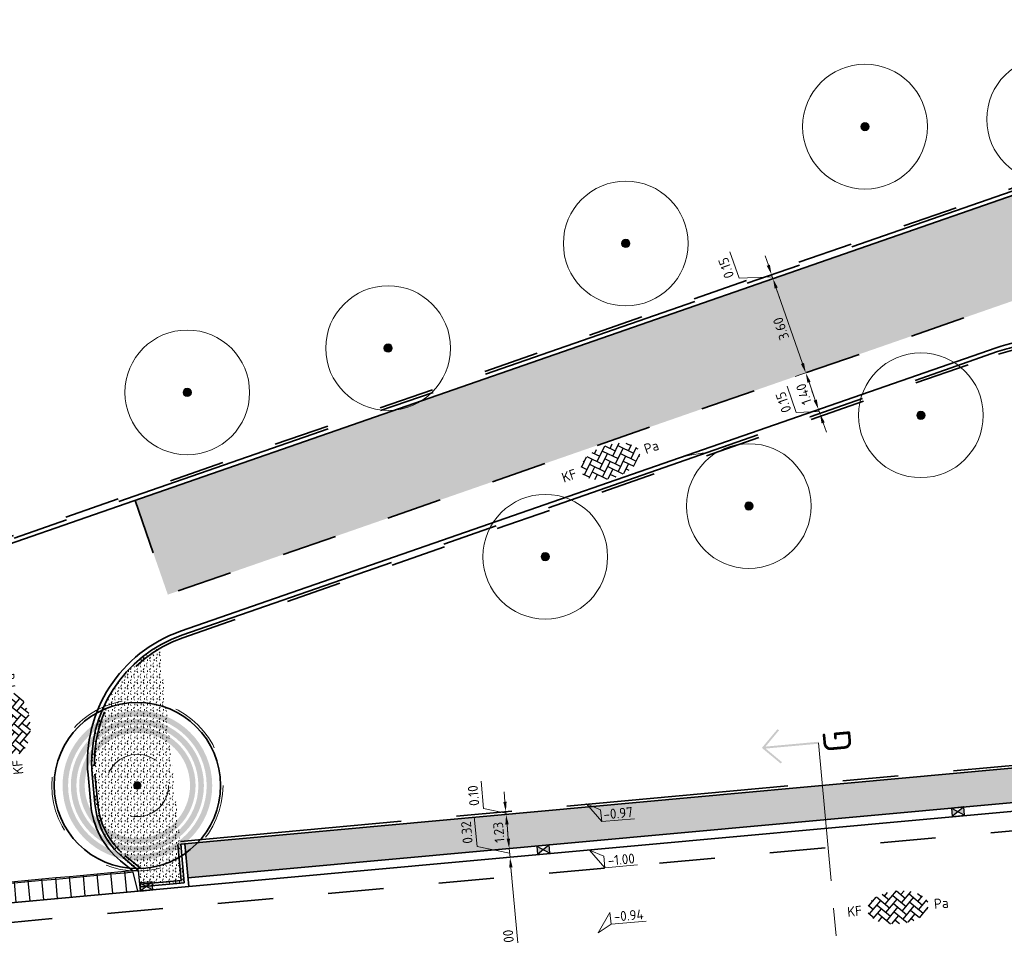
# Model space of a CAD drawing. Header units: metres. Extents: x 126075 to 126745, y 502461 to 502767.
# Tile 90 of 94: x 126620 to 126656, y 502716 to 502749. Entities that reach past the tile are written whole.
import ezdxf
from ezdxf.enums import TextEntityAlignment as Align

# ---------------------------------------------------------------- set-up
doc = ezdxf.new("R2010")
doc.units = ezdxf.units.M
doc.header["$PDSIZE"] = 1
for name, pattern in [('NLCS-HIDDEN', [4, 2, -2]), ('VH-OPSLUITBAND_VARIANT01-SO', [14, 8, -2, 2, -2]), ('VH-TROTTOIRBAND-SO', [15, 5, -2, 2, -2, 2, -2]), ('ZZ-CENTER-SO', [8, 5, -1, 1, -1]), ('ZZ-HIDDEN-SO', [4, 2, -2])]:
    doc.linetypes.add(name, pattern=pattern)
doc.layers.get('0').update_dxf_attribs({"linetype": 'CONTINUOUS'})
doc.layers.get('DEFPOINTS').update_dxf_attribs({"linetype": 'CONTINUOUS'})
for name, color, linetype, lineweight in [('B-WE-GR-BOOM-S', 90, 'CONTINUOUS', 18), ('N-WE-GR-BEPLANTING-A-200', 92, 'CONTINUOUS', 18), ('N-WE-RI-HWA_KOLK-S-200', 154, 'CONTINUOUS', 25), ('N-WE-VH-GOOT_BSS_ACHTERKANT-G', 170, 'CONTINUOUS', 35), ('N-WE-VH-GOOT_BSS_VOORKANT-G', 170, 'CONTINUOUS', 35), ('N-WE-VH-HALFVERHARDING_GRASBETONSTEEN-A-200', 132, 'CONTINUOUS', 18), ('N-WE-VH-KANTOPSLUITING_BETONRUG-G', 7, 'ZZ-HIDDEN-SO', 35), ('N-WE-VH-KANTOPSLUITING_ELEMENT_INRIT_130 150-S', 40, 'CONTINUOUS', 25), ('N-WE-VH-KANTOPSLUITING_OPSLUITBAND_150X250-G', 150, 'VH-OPSLUITBAND_VARIANT01-SO', 35), ('N-WE-VH-KANTOPSLUITING_TROTTOIRBAND_130X150_250-G', 210, 'VH-TROTTOIRBAND-SO', 35), ('N-WE-VH-KANTOPSLUITING_VOORKANTBAND-G', 50, 'CONTINUOUS', 35), ('N-WE-VH-MATERIAALGRENS-G', 7, 'ZZ-HIDDEN-SO', 35), ('N-WE-VH-OPENVERHARDING_BETONSTRAATSTEEN_KEIFORMAAT_KEPERVERBAND-S-200', 252, 'CONTINUOUS', 25), ('N-XX-GR-BOOM-T25', 7, 'CONTINUOUS', 25), ('N01-WE-GR-BOOM-S', 90, 'CONTINUOUS', 25), ('X-XX-AL-HOOGTELABEL-S-200', 7, 'CONTINUOUS', 18), ('X-XX-AL-M', 7, 'CONTINUOUS', 18), ('X-XX-AL-VERWIJZING-S-200', 7, 'CONTINUOUS', 18), ('X-XX-AL-VERWIJZING_DOORSNEDE-G', 7, 'ZZ-CENTER-SO', 18)]:
    doc.layers.add(name, color=color, linetype=linetype, lineweight=lineweight)
doc.layers.add('N-GV-GR-BOOM-BESCHERMDEWORTELRUIMTE-GN', color=7, linetype='NLCS-HIDDEN', lineweight=0, plot=False)
doc.layers.add('N-GV-GR-BOOM_SOORT-V', color=7, linetype='CONTINUOUS', lineweight=18, true_color=0x025a01)
doc.layers.add('N-WE-OG-WEG_PARKEERPLAATS-V', color=7, linetype='CONTINUOUS', lineweight=18, true_color=0xcdcdcd)
doc.styles.add('NLCS-ISO', font='NLCS-ISO.ttf')
doc.styles.add('NLCS-ISO-M200-T18', font='NLCS-ISO.ttf', dxfattribs={"height": 0.36})
doc.styles.add('NLCS-ISO-M200-T25', font='NLCS-ISO.ttf', dxfattribs={"height": 0.5})
doc.dimstyles.new('NLCS-M200-T18-PIJL_L2_H1', dxfattribs={"dimscale": 0.2, "dimtxt": 2.5, "dimasz": 1.8, "dimexe": 2, "dimexo": 2, "dimgap": 0.7, "dimtad": 1, "dimzin": 0, "dimdsep": 46, "dimtxsty": 'NLCS-ISO-M200-T18', "dimcen": 0, "dimdle": 2, "dimclrd": 256, "dimclre": 256, "dimclrt": 10, "dimadec": 1, "dimazin": 0, "dimtfac": 1, "dimtdec": 3, "dimtofl": 0, "dimtmove": 0, "dimatfit": 3, "dimfxl": 2, "dimfxlon": 1, "dimtfillclr": 256, "dimtolj": 1, "dimtzin": 0, "dimlwd": -1, "dimlwe": -1, "dimarcsym": 0})
pattern_1 = [(0, (0, 0), (0, 6.985), [5.08, -1.905]), (90, (0, 0), (-6.985, 4e-16), [5.08, -1.905])]

# ---------------------------------------------------------------- blocks, each defined once
blk = doc.blocks.new('SVH-INRITELEMENT_130 150_180X750X500_LINKS')
for p, q in [((0, 0), (0, 0.75)), ((0, 0.75), (0.5, 0.75)), ((0.5, 0), (0.5, 0.75)), ((0.095, 0), (0.2, 0.7)), ((0.2, 0.7), (0.5, 0.7)), ((0, 0), (0.5, 0))]:
    blk.add_line(p, q)
blk = doc.blocks.new('SVH-INRITELEMENT_130 150_180X750X500_MIDDEN')
for p, q in [((0, 0), (0, 0.75)), ((0.5, 0.75), (0, 0.75)), ((0.5, 0), (0.5, 0.75)), ((0.5, 0.7), (0, 0.7)), ((0.5, 0), (0, 0))]:
    blk.add_line(p, q)
blk = doc.blocks.new('SVH-INRITELEMENT_130 150_180X750X500_RECHTS')
for p, q in [((0, 0), (0, 0.75)), ((0.5, 0.75), (0, 0.75)), ((0.5, 0), (0.5, 0.75)), ((0.3, 0.7), (0, 0.7)), ((0.405, 0), (0.3, 0.7)), ((0.5, 0), (0, 0))]:
    blk.add_line(p, q)
blk = doc.blocks.new('*U38')
at = {"layer": 'N-WE-VH-KANTOPSLUITING_ELEMENT_INRIT_130 150-S'}
for name, p in [('SVH-INRITELEMENT_130 150_180X750X500_LINKS', (0, 0)), ('SVH-INRITELEMENT_130 150_180X750X500_MIDDEN', (0.5, 0)), ('SVH-INRITELEMENT_130 150_180X750X500_MIDDEN', (1, 0)), ('SVH-INRITELEMENT_130 150_180X750X500_MIDDEN', (1.5, 0)), ('SVH-INRITELEMENT_130 150_180X750X500_MIDDEN', (2, 0)), ('SVH-INRITELEMENT_130 150_180X750X500_MIDDEN', (2.5, 0)), ('SVH-INRITELEMENT_130 150_180X750X500_MIDDEN', (3, 0)), ('SVH-INRITELEMENT_130 150_180X750X500_MIDDEN', (3.5, 0)), ('SVH-INRITELEMENT_130 150_180X750X500_MIDDEN', (4, 0)), ('SVH-INRITELEMENT_130 150_180X750X500_MIDDEN', (4.5, 0)), ('SVH-INRITELEMENT_130 150_180X750X500_MIDDEN', (5, 0)), ('SVH-INRITELEMENT_130 150_180X750X500_MIDDEN', (5.5, 0)), ('SVH-INRITELEMENT_130 150_180X750X500_MIDDEN', (6, 0)), ('SVH-INRITELEMENT_130 150_180X750X500_MIDDEN', (6.5, 0)), ('SVH-INRITELEMENT_130 150_180X750X500_MIDDEN', (7, 0)), ('SVH-INRITELEMENT_130 150_180X750X500_RECHTS', (7.5, 0))]:
    blk.add_blockref(name, p, dxfattribs=at)
blk = doc.blocks.new('SVH-BSS_KEIFORMAAT_KEPER-SO')
for p, q in [((-5.2, 0.74), (-3.76, 2.18)), ((-3.7, 2.21), (-1.48, 0)), ((-2.62, 2.62), (-1.48, 1.48)), ((-2.23, 0.74), (0.01, 2.97)), ((-2.23, 2.23), (-1.61, 2.85)), ((-0.74, 2.23), (1.48, 0)), ((-0.01, 2.97), (1.48, 1.48)), ((0.74, 2.23), (1.39, 2.88)), ((0.74, 0.74), (2.62, 2.62)), ((2.23, 2.23), (4.45, 0)), ((3.76, 2.18), (4.45, 1.48)), ((3.76, 2.18), (4.45, 1.48)), ((-5.3, 0.84), (-4.45, 0)), ((-5.2, -0.74), (-2.97, 1.48)), ((-4.61, 1.64), (-4.45, 1.48)), ((-4.61, -1.64), (-2.97, 0)), ((-3.71, 0.74), (-1.48, -1.48)), ((-2.23, -0.74), (0, 1.48)), ((-2.23, -2.23), (0, 0)), ((-0.74, 0.74), (1.48, -1.48)), ((0.74, -0.74), (2.97, 1.48)), ((0.74, -2.23), (2.97, 0)), ((2.23, 0.74), (4.45, -1.48)), ((3.71, 0.74), (4.61, 1.64)), ((3.71, -0.74), (5.3, 0.84)), ((5.2, 0.74), (5.45, 0.49)), ((-5.45, -0.49), (-4.45, -1.48)), ((-3.71, -0.74), (-1.61, -2.85)), ((-3.7, -2.21), (-2.97, -1.48)), ((-1.39, -2.88), (0, -1.48)), ((-0.74, -0.74), (1.39, -2.88)), ((1.61, -2.85), (2.97, -1.48)), ((2.23, -0.74), (3.7, -2.21)), ((3.76, -2.18), (5.45, -0.49)), ((5.2, -0.74), (5.3, -0.84)), ((-0.74, -2.23), (0.01, -2.97)), ((-0.01, -2.97), (0, -2.97)), ((2.23, -2.23), (2.62, -2.62))]:
    blk.add_line(p, q)
at = {"style": 'NLCS-ISO'}
blk.add_attdef('FORMAAT', text='', height=1.8, dxfattribs=at).set_placement((-6.53, 0), align=Align.MIDDLE_RIGHT)
blk.add_attdef('KLEUR', text='', height=1.8, dxfattribs=at).set_placement((6.53, 0), align=Align.MIDDLE_LEFT)
at = {"style": 'NLCS-ISO', "flags": 1}
blk.add_attdef('FUNCTIE', text='', height=1.8, dxfattribs=at).set_placement((0, -3.98), align=Align.TOP_CENTER)
blk = doc.blocks.new('N-SGR-BOOM_BOL_3E')
h = blk.add_hatch(color=256)
h.dxf.hatch_style = 1
edge = h.paths.add_edge_path()
edge.add_arc((0, 0), 0.15, 0, 360)
at = {"layer": 'N-GV-GR-BOOM_SOORT-V', "transparency": 33554495}
h = blk.add_hatch(color=256, dxfattribs=at)
h.dxf.hatch_style = 1
h.paths.add_polyline_path([(-2.7, 0, 1), (2.7, 0, 1)])
h.paths.add_polyline_path([(2.5, 0, -1), (-2.5, 0, -1)], flags=16)
h.paths.add_polyline_path([(1.125, 0, -1), (-1.125, 0, -1)], flags=0)
h.paths.add_polyline_path([(-1.125, -1.9), (1.125, -1.9), (1.125, -1.15), (-1.125, -1.15)], flags=8)
h = blk.add_hatch(color=256, dxfattribs=at)
h.dxf.hatch_style = 1
edge = h.paths.add_edge_path(flags=16)
edge.add_arc((0, 0), 2.2, 0, 360)
edge = h.paths.add_edge_path()
edge.add_arc((0, 0), 2.4, 0, 360)
h = blk.add_hatch(color=256, dxfattribs=at)
h.dxf.hatch_style = 1
edge = h.paths.add_edge_path()
edge.add_arc((0, 0), 2.1, 0, 360)
edge = h.paths.add_edge_path(flags=16)
edge.add_arc((0, 0), 1.9, 0, 360)
at = {"lineweight": 35}
blk.add_circle((0, 0), 3, dxfattribs=at)
at = {"layer": 'N-GV-GR-BOOM-BESCHERMDEWORTELRUIMTE-GN'}
for radius in [3.09, 1.125]:
    blk.add_circle((0, 0), radius, dxfattribs=at)
at = {"layer": 'N-XX-GR-BOOM-T25', "style": 'NLCS-ISO-M200-T25'}
blk.add_attdef('SOORT', text='', height=0.5, dxfattribs=at).set_placement((0, -1.525), align=Align.MIDDLE_CENTER)
blk = doc.blocks.new('*D97')
at = {"layer": 'DEFPOINTS', "color": 0, "transparency": 16777216}
for p in [(126637.813, 502719.238), (126637.939, 502719.249), (126638.591, 502713.285)]:
    blk.add_point(p, dxfattribs=at)
at = {"layer": 'X-XX-AL-M', "transparency": 16777216}
for p, q in [((126637.939, 502719.249), (126638.337, 502719.286)), ((126638.453, 502713.634), (126637.972, 502718.891)), ((126638.486, 502713.276), (126638.087, 502713.239))]:
    blk.add_line(p, q, dxfattribs=at)
for points in [[(126637.912, 502718.885), (126638.031, 502718.896), (126637.939, 502719.249)], [(126638.393, 502713.629), (126638.513, 502713.64), (126638.486, 502713.276)]]:
    blk.add_solid(points, dxfattribs=at)
at = {"layer": 'X-XX-AL-M', "color": 10, "transparency": 16777216, "insert": (126637.894, 502716.233), "char_height": 0.36, "attachment_point": 5, "rotation": 95.23, "style": 'NLCS-ISO-M200-T18'}
blk.add_mtext('\\A1;6.00', dxfattribs=at)
blk = doc.blocks.new('*D98')
at = {"layer": 'DEFPOINTS', "color": 0, "transparency": 16777216}
for p in [(126637.909, 502719.57), (126637.914, 502719.57), (126637.813, 502719.238)]:
    blk.add_point(p, dxfattribs=at)
at = {"layer": 'X-XX-AL-M', "transparency": 16777216}
for p, q in [((126636.747, 502719.648), (126636.65, 502720.716)), ((126637.877, 502719.928), (126637.844, 502720.287)), ((126637.924, 502719.41), (126636.747, 502719.648)), ((126637.909, 502719.57), (126637.511, 502719.533)), ((126637.939, 502719.249), (126637.909, 502719.57)), ((126637.939, 502719.249), (126638.337, 502719.286)), ((126637.972, 502718.891), (126638.004, 502718.532))]:
    blk.add_line(p, q, dxfattribs=at)
for points in [[(126637.817, 502719.923), (126637.936, 502719.934), (126637.909, 502719.57)], [(126637.912, 502718.885), (126638.031, 502718.896), (126637.939, 502719.249)]]:
    blk.add_solid(points, dxfattribs=at)
at = {"layer": 'X-XX-AL-M', "color": 10, "transparency": 16777216, "insert": (126636.38, 502720.153), "char_height": 0.36, "attachment_point": 5, "rotation": 95.23, "style": 'NLCS-ISO-M200-T18'}
blk.add_mtext('\\A1;0.32', dxfattribs=at)
blk = doc.blocks.new('*D99')
at = {"layer": 'DEFPOINTS', "color": 0, "transparency": 16777216}
for p in [(126637.797, 502720.8), (126637.801, 502720.8), (126637.914, 502719.57)]:
    blk.add_point(p, dxfattribs=at)
at = {"layer": 'X-XX-AL-M', "transparency": 16777216}
for p, q in [((126637.797, 502720.8), (126637.399, 502720.763)), ((126637.877, 502719.928), (126637.83, 502720.441)), ((126637.909, 502719.57), (126637.511, 502719.533))]:
    blk.add_line(p, q, dxfattribs=at)
for points in [[(126637.77, 502720.436), (126637.889, 502720.447), (126637.797, 502720.8)], [(126637.817, 502719.923), (126637.936, 502719.934), (126637.909, 502719.57)]]:
    blk.add_solid(points, dxfattribs=at)
at = {"layer": 'X-XX-AL-M', "color": 10, "transparency": 16777216, "insert": (126637.534, 502720.156), "char_height": 0.36, "attachment_point": 5, "rotation": 95.23, "style": 'NLCS-ISO-M200-T18'}
blk.add_mtext('\\A1;1.23', dxfattribs=at)
blk = doc.blocks.new('*D100')
at = {"layer": 'DEFPOINTS', "color": 0, "transparency": 16777216}
for p in [(126637.788, 502720.899), (126637.792, 502720.9), (126637.801, 502720.8)]:
    blk.add_point(p, dxfattribs=at)
at = {"layer": 'X-XX-AL-M', "transparency": 16777216}
for p, q in [((126636.984, 502721.014), (126636.893, 502722.009)), ((126637.755, 502721.258), (126637.722, 502721.616)), ((126637.792, 502720.85), (126636.984, 502721.014)), ((126637.788, 502720.899), (126637.389, 502720.863)), ((126637.797, 502720.8), (126637.399, 502720.763)), ((126637.797, 502720.8), (126637.788, 502720.899)), ((126637.83, 502720.441), (126637.862, 502720.083))]:
    blk.add_line(p, q, dxfattribs=at)
for points in [[(126637.695, 502721.252), (126637.815, 502721.263), (126637.788, 502720.899)], [(126637.77, 502720.436), (126637.889, 502720.447), (126637.797, 502720.8)]]:
    blk.add_solid(points, dxfattribs=at)
at = {"layer": 'X-XX-AL-M', "color": 10, "transparency": 16777216, "insert": (126636.62, 502721.482), "char_height": 0.36, "attachment_point": 5, "rotation": 95.23, "style": 'NLCS-ISO-M200-T18'}
blk.add_mtext('\\A1;0.10', dxfattribs=at)
blk = doc.blocks.new('*D110')
at = {"layer": 'DEFPOINTS', "color": 0, "transparency": 16777216}
for p in [(126655.02, 502738.969), (126655.48, 502737.647), (126648.607, 502736.738)]:
    blk.add_point(p, dxfattribs=at)
at = {"layer": 'X-XX-AL-M', "transparency": 16777216}
for p, q in [((126648.985, 502736.87), (126648.229, 502736.607)), ((126648.948, 502735.756), (126648.725, 502736.398)), ((126649.445, 502735.548), (126648.689, 502735.285))]:
    blk.add_line(p, q, dxfattribs=at)
for points in [[(126648.668, 502736.379), (126648.782, 502736.418), (126648.607, 502736.738)], [(126648.892, 502735.736), (126649.005, 502735.776), (126649.067, 502735.416)]]:
    blk.add_solid(points, dxfattribs=at)
at = {"layer": 'X-XX-AL-M', "color": 10, "transparency": 16777216, "insert": (126648.535, 502735.972), "char_height": 0.36, "attachment_point": 5, "rotation": 109.1769, "style": 'NLCS-ISO-M200-T18'}
blk.add_mtext('\\A1;1.40', dxfattribs=at)
blk = doc.blocks.new('*D111')
at = {"layer": 'DEFPOINTS', "color": 0, "transparency": 16777216}
for p in [(126647.393, 502740.128), (126647.424, 502740.139), (126655.02, 502738.969)]:
    blk.add_point(p, dxfattribs=at)
at = {"layer": 'X-XX-AL-M', "transparency": 16777216}
for p, q in [((126647.424, 502740.139), (126647.802, 502740.27)), ((126648.489, 502737.078), (126647.543, 502739.799)), ((126648.985, 502736.87), (126648.229, 502736.607))]:
    blk.add_line(p, q, dxfattribs=at)
for points in [[(126647.486, 502739.779), (126647.599, 502739.818), (126647.424, 502740.139)], [(126648.432, 502737.059), (126648.545, 502737.098), (126648.607, 502736.738)]]:
    blk.add_solid(points, dxfattribs=at)
at = {"layer": 'X-XX-AL-M', "color": 10, "transparency": 16777216, "insert": (126647.713, 502738.333), "char_height": 0.36, "attachment_point": 5, "rotation": 109.1769, "style": 'NLCS-ISO-M200-T18'}
blk.add_mtext('\\A1;3.60', dxfattribs=at)
blk = doc.blocks.new('*D112')
at = {"layer": 'DEFPOINTS', "color": 0, "transparency": 16777216}
for p in [(126647.573, 502740.349), (126647.375, 502740.28), (126647.393, 502740.128)]:
    blk.add_point(p, dxfattribs=at)
at = {"layer": 'X-XX-AL-M', "transparency": 16777216}
for p, q in [((126646.2, 502740.158), (126645.872, 502741.102)), ((126647.257, 502740.62), (126647.139, 502740.96)), ((126647.4, 502740.21), (126646.2, 502740.158)), ((126647.375, 502740.28), (126646.997, 502740.149)), ((126647.424, 502740.139), (126647.375, 502740.28)), ((126647.424, 502740.139), (126647.802, 502740.27)), ((126647.543, 502739.799), (126647.661, 502739.459))]:
    blk.add_line(p, q, dxfattribs=at)
for points in [[(126647.2, 502740.601), (126647.313, 502740.64), (126647.375, 502740.28)], [(126647.486, 502739.779), (126647.599, 502739.818), (126647.424, 502740.139)]]:
    blk.add_solid(points, dxfattribs=at)
at = {"layer": 'X-XX-AL-M', "color": 10, "transparency": 16777216, "insert": (126645.734, 502740.525), "char_height": 0.36, "attachment_point": 5, "rotation": 109.1769, "style": 'NLCS-ISO-M200-T18'}
blk.add_mtext('\\A1;0.15', dxfattribs=at)
blk = doc.blocks.new('*D113')
at = {"layer": 'DEFPOINTS', "color": 0, "transparency": 16777216}
for p in [(126649.067, 502735.416), (126649.116, 502735.274), (126649.116, 502735.274)]:
    blk.add_point(p, dxfattribs=at)
at = {"layer": 'X-XX-AL-M', "transparency": 16777216}
for p, q in [((126648.267, 502735.31), (126647.939, 502736.254)), ((126648.948, 502735.756), (126648.83, 502736.096)), ((126649.091, 502735.345), (126648.267, 502735.31)), ((126649.067, 502735.416), (126648.689, 502735.285)), ((126649.067, 502735.416), (126649.116, 502735.274)), ((126649.116, 502735.274), (126648.738, 502735.143)), ((126649.234, 502734.934), (126649.353, 502734.594))]:
    blk.add_line(p, q, dxfattribs=at)
for points in [[(126648.892, 502735.736), (126649.005, 502735.776), (126649.067, 502735.416)], [(126649.178, 502734.915), (126649.291, 502734.954), (126649.116, 502735.274)]]:
    blk.add_solid(points, dxfattribs=at)
at = {"layer": 'X-XX-AL-M', "color": 10, "transparency": 16777216, "insert": (126647.801, 502735.677), "char_height": 0.36, "attachment_point": 5, "rotation": 109.1769, "style": 'NLCS-ISO-M200-T18'}
blk.add_mtext('\\A1;0.15', dxfattribs=at)
blk = doc.blocks.new('B-SGR-BOOM_2E GROOTTE')
h = blk.add_hatch(color=256)
edge = h.paths.add_edge_path()
edge.add_arc((-0.002, 0.003), 0.15, 0, 360)
for radius in [2.25, 0.15]:
    blk.add_circle((-0.002, 0.003), radius)
blk = doc.blocks.new('SRI-KOLK_STRAAT-SO')
h = blk.add_hatch(color=256)
h.dxf.hatch_style = 1
h.paths.add_polyline_path([(-1.125, 1.5), (-1.125, 0), (0, 0.75)])
h.paths.add_polyline_path([(1.125, 1.5), (0, 0.75), (1.125, 0)])
for p, q in [((-1.125, 0), (1.125, 1.5)), ((1.125, 0), (-1.125, 1.5))]:
    blk.add_line(p, q)
blk.add_lwpolyline([(-1.125, 0), (1.125, 0), (1.125, 1.5), (-1.125, 1.5)], close=True)
blk = doc.blocks.new('SAL-VERWIJZING_AANZICHT_BOVEN-SO')
h = blk.add_hatch(color=256)
h.dxf.hatch_style = 1
h.paths.add_polyline_path([(0, 10.25), (-3.12, 7.12), (-2.88, 6.88), (-0.18, 9.58), (-0.18, 0), (0.17, 0), (0.17, 9.58), (2.88, 6.88), (3.12, 7.12)])
at = {"lineweight": 50, "style": 'NLCS-ISO'}
blk.add_attdef('...', text='', height=5, dxfattribs=at).set_placement((-0.02, -0.9), align=Align.TOP_CENTER)
blk = doc.blocks.new('SZZ-HOOGTELABEL_04-SO')
h = blk.add_hatch()
h.set_pattern_fill('ANGLE', color=256)
h.set_pattern_definition(pattern_1)
h.paths.add_polyline_path([(2.46, -1.31), (0, 0), (2.46, -3.44)])
for p, q in [((0, 0), (2.46, -1.31)), ((2.46, -3.44), (0, 0)), ((2.46, -1.31), (2.46, -3.44)), ((8.4, -3.44), (2.46, -3.44))]:
    blk.add_line(p, q)
at = {"style": 'NLCS-ISO'}
blk.add_attdef('...', text='', height=1.8, dxfattribs=at).set_placement((5.55, -2.2), align=Align.MIDDLE)
blk = doc.blocks.new('SZZ-HOOGTELABEL_02-SO')
h = blk.add_hatch()
h.set_pattern_fill('ANGLE', color=256)
h.set_pattern_definition(pattern_1)
h.paths.add_polyline_path([(2.46, 3.44), (0, 0), (2.46, 1.31)])
for p, q in [((2.46, 3.44), (0, 0)), ((2.46, 1.31), (2.46, 3.44)), ((0, 0), (2.46, 1.31)), ((8.84, 1.31), (2.46, 1.31))]:
    blk.add_line(p, q)
at = {"style": 'NLCS-ISO'}
blk.add_attdef('...', text='', height=1.8, dxfattribs=at).set_placement((5.77, 2.62), align=Align.MIDDLE)

msp = doc.modelspace()

# ---------------------------------------------------------------- hatches: boundary and pattern name
at = {"layer": 'N-WE-GR-BEPLANTING-A-200', "transparency": 33554559}
h = msp.add_hatch(dxfattribs=at)
h.set_pattern_fill('AGR-BEPLANTING_SOORT_01-SO', color=256, scale=0.2, pattern_type=2)
h.set_pattern_definition([(60, (0, 0), (-0.11547008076, 0.199999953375), [0.0577352, -0.1732052]), (120, (0, 0), (-0.23094008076, -4.6625e-08), [0.0577352, -0.1732052]), (270, (0, 0), (0.11547, -0.2), [0.05, -0.35])])
edge = h.paths.add_edge_path()
edge.add_line((126626.187, 502718.331), (126624.593, 502718.185))
edge.add_line((126624.593, 502718.185), (126624.538, 502718.783))
edge.add_arc((126626.289, 502721.649), 3.359, 188.0329, 238.5856, ccw=False)
edge.add_line((126622.963, 502721.18), (126622.865, 502722.248))
edge.add_arc((126627.695, 502722.69), 4.85, 119.6023, 185.2298, ccw=False)
edge.add_line((126625.3, 502726.907), (126626.187, 502718.331))
at = {"layer": 'N-WE-VH-HALFVERHARDING_GRASBETONSTEEN-A-200', "transparency": 33554687}
h = msp.add_hatch(dxfattribs=at)
h.set_pattern_fill('AVH-GRASBETONSTEEN_03-SO', color=256, scale=0.2, pattern_type=2)
h.set_pattern_definition([(5.15576, (126692.57768, 502725.3984), (0.1812181, 0.2171635), [0.2, -0.2]), (95.15576, (126692.57768, 502725.3984), (-0.1991908, -0.0179727), []), (95.15576, (126692.67728, 502725.4074), (0.3624362, 0.434327), [0.4, -0.8])])
h.paths.add_polyline_path([(126625.593, 502728.735), (126658.629, 502740.224), (126716.871, 502745.641), (126716.408, 502749.164), (126657.86, 502743.768), (126624.41, 502732.135)])
h = msp.add_hatch(dxfattribs=at)
h.set_pattern_fill('AVH-GRASBETONSTEEN_03-SO', color=256, scale=0.2, pattern_type=2)
h.set_pattern_definition([(5.2298, (126639.06018, 502719.67526), (0.1809373, 0.2173976), [0.2, -0.2]), (95.2298, (126639.06018, 502719.67526), (-0.1991674, -0.0182302), []), (95.2298, (126639.15976, 502719.6844), (0.3618745, 0.434795), [0.4, -0.8])])
h.paths.add_polyline_path([(126626.321, 502718.509), (126668.758, 502722.394), (126668.646, 502723.623), (126626.208, 502719.739)])

# ---------------------------------------------------------------- linework, layer by layer
at = {"layer": 'N-WE-OG-WEG_PARKEERPLAATS-V'}
msp.add_arc((126645.488, 502728.878), 5, 95.3801, 109.1769, dxfattribs=at)
at = {"layer": 'N-WE-VH-GOOT_BSS_ACHTERKANT-G'}
msp.add_lwpolyline([(126668.758, 502722.394), (126626.321, 502718.509)], dxfattribs=at)
at = {"layer": 'N-WE-VH-GOOT_BSS_VOORKANT-G'}
msp.add_lwpolyline([(126668.787, 502722.08), (126626.35, 502718.196)], dxfattribs=at)
at = {"layer": 'N-WE-VH-KANTOPSLUITING_BETONRUG-G'}
for points in [[(126716.511, 502749.484), (126657.807, 502744.014), (126616.757, 502729.738), (126617.586, 502720.688, -0.198912), (126616.961, 502718.678), (126616.495, 502718.118)], [(126624.602, 502718.86), (126624.042, 502719.326, -0.198912), (126623.063, 502721.189), (126622.965, 502722.257, -0.344586), (126626.135, 502727.176), (126655.562, 502737.411, -0.060563), (126656.919, 502737.705), (126663.491, 502738.316, -0.413947), (126667.572, 502734.933), (126667.959, 502730.81)]]:
    msp.add_lwpolyline(points, format="xyb", dxfattribs=at)
msp.add_lwpolyline([(126624.584, 502718.285), (126626.078, 502718.422), (126625.96, 502719.716)], dxfattribs=at)
at = {"layer": 'N-WE-VH-KANTOPSLUITING_OPSLUITBAND_150X250-G'}
msp.add_lwpolyline([(126624.538, 502718.783), (126623.978, 502719.249, -0.198912), (126622.963, 502721.18), (126622.865, 502722.248, -0.344586), (126626.102, 502727.271), (126655.529, 502737.505, -0.060563), (126656.909, 502737.804), (126663.481, 502738.416, -0.413947), (126667.671, 502734.942), (126668.059, 502730.815), (126675.874, 502731.557), (126675.128, 502739.499), (126717.305, 502743.422), (126716.533, 502749.376), (126657.828, 502743.916), (126616.864, 502729.669), (126617.685, 502720.697, -0.198912), (126617.038, 502718.614), (126616.572, 502718.054)], format="xyb", dxfattribs=at)
at = {"layer": 'N-WE-VH-KANTOPSLUITING_OPSLUITBAND_150X250-G', "flags": 128}
msp.add_lwpolyline([(126626.05, 502719.825), (126668.786, 502723.737)], dxfattribs=at)
at = {"layer": 'N-WE-VH-KANTOPSLUITING_TROTTOIRBAND_130X150_250-G'}
msp.add_lwpolyline([(126624.593, 502718.185), (126626.187, 502718.331), (126626.059, 502719.725)], dxfattribs=at)
at = {"layer": 'N-WE-VH-KANTOPSLUITING_VOORKANTBAND-G'}
for points in [[(126624.327, 502718.764), (126623.882, 502719.134, -0.198912), (126622.814, 502721.166), (126622.716, 502722.234, -0.344586), (126626.053, 502727.412), (126655.48, 502737.647, -0.060563), (126656.895, 502737.954), (126663.468, 502738.565, -0.413947), (126667.82, 502734.956), (126668.194, 502730.978), (126675.711, 502731.692), (126674.965, 502739.634), (126717.136, 502743.557), (126716.403, 502749.213), (126657.86, 502743.768), (126617.024, 502729.566), (126617.835, 502720.71, -0.198912), (126617.153, 502718.518), (126616.783, 502718.073)], [(126626.059, 502719.725), (126668.646, 502723.623), (126668.829, 502721.616), (126668.829, 502721.616, 0.414214), (126669.916, 502720.712), (126673.014, 502720.995, 0.140608), (126675.589, 502721.983), (126683.937, 502728.27, -0.139951), (126688.024, 502729.928), (126717.523, 502732.589, -0.036005), (126719.645, 502732.39)]]:
    msp.add_lwpolyline(points, format="xyb", dxfattribs=at)
msp.add_lwpolyline([(126615.597, 502717.211), (126626.35, 502718.196), (126626.208, 502719.739)], dxfattribs=at)
at = {"layer": 'N-WE-VH-MATERIAALGRENS-G', "flags": 128}
msp.add_lwpolyline([(126624.41, 502732.135), (126625.593, 502728.735), (126658.629, 502740.224), (126716.871, 502745.641)], dxfattribs=at)
msp.add_lwpolyline([(126680.803, 502627.483), (126691.231, 502628.443), (126686.46, 502680.269), (126676.012, 502679.307, -0.414091), (126669.813, 502684.458), (126666.419, 502721.16), (126593.935, 502714.526)], format="xyb", dxfattribs=at)
at = {"layer": 'X-XX-AL-VERWIJZING_DOORSNEDE-G', "flags": 128}
msp.add_lwpolyline([(126649.065, 502723.391), (126651.578, 502695.964), (126651.791, 502693.631)], dxfattribs=at)

# ---------------------------------------------------------------- block references
at = {"layer": 'B-WE-GR-BOOM-S', "rotation": 3.05185605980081}
for p in [(126657.388, 502745.886), (126650.746, 502745.621), (126642.116, 502741.405), (126633.543, 502737.629), (126626.296, 502736.031), (126652.762, 502735.204), (126646.556, 502731.93), (126639.212, 502730.101)]:
    msp.add_blockref('B-SGR-BOOM_2E GROOTTE', p, dxfattribs=at)
at = {"layer": 'N-WE-RI-HWA_KOLK-S-200', "rotation": 185.2298154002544}
for p, xscale, yscale, zscale in [((126654.088, 502721.051), 0.2, 0.2, 0.2), ((126639.124, 502719.681), 0.2, 0.2, 0.2), ((126624.803, 502718.355), 0.1999999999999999, 0.1999999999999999, 0.1999999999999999)]:
    msp.add_blockref('SRI-KOLK_STRAAT-SO', p, dxfattribs=dict(at, xscale=xscale, yscale=yscale, zscale=zscale))
at = {"layer": 'N-WE-VH-KANTOPSLUITING_ELEMENT_INRIT_130 150-S', "rotation": 5.229815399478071}
msp.add_blockref('*U38', (126616.64, 502717.307), dxfattribs=at)
at = {"layer": 'N-WE-VH-OPENVERHARDING_BETONSTRAATSTEEN_KEIFORMAAT_KEPERVERBAND-S-200', "xscale": 0.2, "yscale": 0.2, "zscale": 0.2}
for p, rotation in [((126641.555, 502733.545), 19.17693797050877), ((126620.037, 502724.072), 95.22981540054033), ((126651.932, 502717.452), 5.229815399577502)]:
    msp.add_blockref('SVH-BSS_KEIFORMAAT_KEPER-SO', p, dxfattribs=dict(at, rotation=rotation)).add_auto_attribs({'FORMAAT': 'KF', 'KLEUR': 'Pa'})
at = {"layer": 'N01-WE-GR-BOOM-S', "rotation": 5.90678690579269}
msp.add_blockref('N-SGR-BOOM_BOL_3E', (126624.495, 502721.848), dxfattribs=at)
at = {"layer": 'X-XX-AL-HOOGTELABEL-S-200', "xscale": 0.2, "yscale": 0.2, "zscale": 0.2}
for name, p, rotation, values in [('SZZ-HOOGTELABEL_04-SO', (126640.694, 502721.187), 5.037761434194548, {'...': '-0.97'}), ('SZZ-HOOGTELABEL_04-SO', (126640.807, 502719.519), 5.037761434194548, {'...': '-1.00'}), ('SZZ-HOOGTELABEL_02-SO', (126641.114, 502716.534), 5.03776143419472, {'...': '-0.94'})]:
    msp.add_blockref(name, p, dxfattribs=dict(at, rotation=rotation)).add_auto_attribs(values)
at = {"layer": 'X-XX-AL-VERWIJZING-S-200', "xscale": 0.2, "yscale": 0.2, "zscale": 0.2, "rotation": 95.23481514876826}
msp.add_blockref('SAL-VERWIJZING_AANZICHT_BOVEN-SO', (126649.065, 502723.391), dxfattribs=at).add_auto_attribs({'...': 'G'})

# ---------------------------------------------------------------- dimensions: what is measured, and where the dimension line sits
at = {"layer": 'X-XX-AL-M'}
for base, p1, p2, angle, picture, middle in [((126647.375, 502740.28), (126647.393, 502740.128), (126647.573, 502740.349), 289.1769, '*D112', (126645.852, 502740.185)), ((126647.424, 502740.139), (126655.02, 502738.969), (126647.393, 502740.128), 289.1769, '*D111', (126647.713, 502738.333)), ((126649.116, 502735.274), (126649.067, 502735.416), (126649.116, 502735.274), 289.1769, '*D113', (126647.919, 502735.337)), ((126637.788, 502720.899), (126637.801, 502720.8), (126637.792, 502720.9), 275.23, '*D100', (126636.653, 502721.124)), ((126637.796863, 502720.799794), (126637.913547, 502719.570312), (126637.800975, 502720.80017), 275.229981, '*D99', (126637.534483, 502720.155695)), ((126637.909, 502719.57), (126637.813, 502719.238), (126637.914, 502719.57), 275.23, '*D98', (126636.416, 502719.759)), ((126637.939, 502719.249), (126638.591, 502713.285), (126637.813, 502719.238), 275.23, '*D97', (126637.894, 502716.233))]:
    dim = msp.add_linear_dim(base=base, p1=p1, p2=p2, angle=angle, dimstyle='NLCS-M200-T18-PIJL_L2_H1', override={"dimtmove": 1}, dxfattribs=at)
    dim.commit()
    dim.dimension.update_dxf_attribs({"geometry": picture, "text_midpoint": middle})
dim = msp.add_aligned_dim(p1=(126655.48, 502737.647), p2=(126655.02, 502738.969), distance=6.79, dimstyle='NLCS-M200-T18-PIJL_L2_H1', dxfattribs=at)
dim.commit()
dim.dimension.update_dxf_attribs({"geometry": '*D110', "text_midpoint": (126648.535, 502735.972)})

doc.saveas('drawing.dxf')
